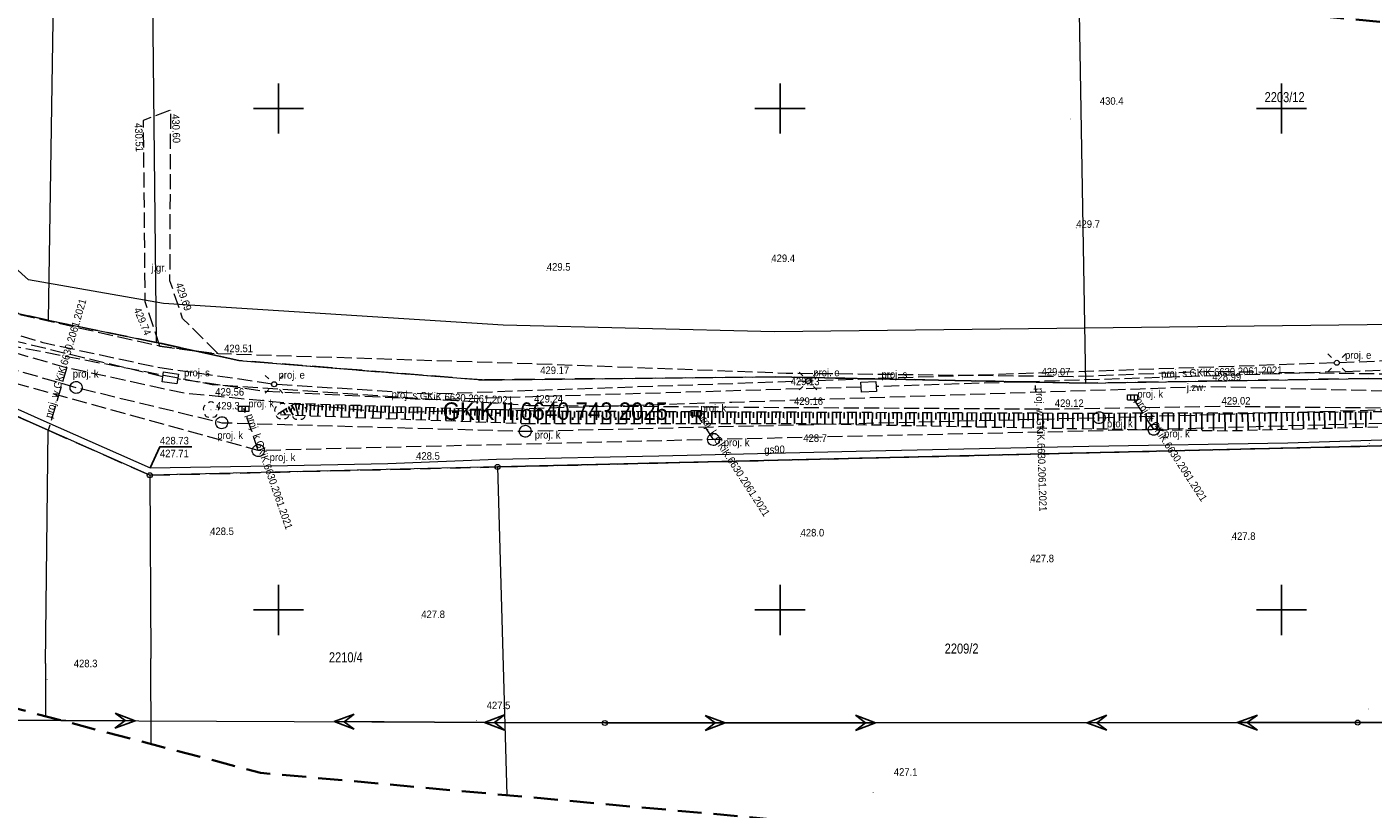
# Model space of a CAD drawing. Header units: metres. Extents: x 7417884 to 7418420, y 5565806 to 5566270.
# Tile 31 of 43: x 7418125 to 7418259, y 5566030 to 5566108. Entities that reach past the tile are written whole.
import ezdxf
from ezdxf.enums import TextEntityAlignment as Align

# ---------------------------------------------------------------- set-up
doc = ezdxf.new("R2010")
doc.units = ezdxf.units.M
for name, pattern in [('1.0_0.5', [1.5, 1, -0.5]), ('1.5_0.5', [2, 1.5, -0.5]), ('2', [0.9, 0.6, -0.3]), ('219-500', [0]), ('egkk-500', [0]), ('suep_wn_500', [0])]:
    doc.linetypes.add(name, pattern=pattern)
for name, color, linetype in [('000 Inne (niezydentyfikowane)', 7, 'Continuous'), ('202-punkt graniczny', 7, 'Continuous'), ('203-punkt graniczny', 7, 'Continuous'), ('211-numer działki ewidencyjnej', 7, 'Continuous'), ('217-kontur klasyfikacyjny', 7, 'Continuous'), ('218-kontur użytku gruntowego', 7, 'Continuous'), ('219-działka ewidencyjna', 7, 'Continuous'), ('drzewo liściaste', 7, 'Continuous'), ('jezdnia', 7, 'Continuous'), ('jezdnia-Atr17', 7, 'Continuous'), ('komora podziemna - ob. projektowany', 7, 'Continuous'), ('komora podziemna - ob. projektowany-Atr17', 7, 'Continuous'), ('kratka ściekowa - ob. projektowany', 7, 'Continuous'), ('kratka ściekowa - ob. projektowany-Atr17', 7, 'Continuous'), ('latarnia - ob. projektowany', 7, 'Continuous'), ('latarnia - ob. projektowany-Atr17', 7, 'Continuous'), ('pikieta naturalna', 7, 'Continuous'), ('pikieta naturalna-Atr2', 7, 'Continuous'), ('pikieta sztuczna', 7, 'Continuous'), ('pikieta sztuczna-Atr2', 7, 'Continuous'), ('przewód elektroenergetyczny podziemny - ob. projektowany', 7, 'Continuous'), ('przewód elektroenergetyczny wysokiego napięcia', 7, 'Continuous'), ('przewód gazowy', 7, 'Continuous'), ('przewód gazowy-Atr1', 7, 'Continuous'), ('przewód kanalizacyjny - ob. projektowany', 7, 'Continuous'), ('przewód kanalizacyjny - ob. projektowany-Atr1', 7, 'Continuous'), ('przewód specjalny - ob. projektowany', 7, 'Continuous'), ('przewód specjalny - ob. projektowany-Atr1', 7, 'Continuous'), ('przewód wodociągowy', 7, 'Continuous'), ('przewód wodociągowy - ob. projektowany', 7, 'Continuous'), ('przewód wodociągowy - ob. projektowany-Atr1', 7, 'Continuous'), ('rzędna', 7, 'Continuous'), ('rzędna-Atr2', 7, 'Continuous'), ('rzędna-Atr3', 7, 'Continuous'), ('skarpa nieumocniona', 7, 'Continuous'), ('słup przewodów napowietrznych', 7, 'Continuous'), ('Zakres', 7, 'Continuous'), ('Zakres-Atr18', 7, 'Continuous')]:
    doc.layers.add(name, color=color, linetype=linetype)
doc.styles.get("Standard").update_dxf_attribs({"font": 'arial.ttf'})

# ---------------------------------------------------------------- blocks, each defined once
blk = doc.blocks.new('202')
at = {"color": 0, "linetype": 'Continuous', "lineweight": 0}
blk.add_circle((0, 0), 0.25, dxfattribs=at)
blk = doc.blocks.new('203')
at = {"linetype": 'Continuous', "lineweight": 0}
h = blk.add_hatch(color=0, dxfattribs=at)
edge = h.paths.add_edge_path()
edge.add_arc((0, 0), 0.045, 0, 360)
blk = doc.blocks.new('PW01')
at = {"linetype": 'Continuous', "lineweight": 13}
h = blk.add_hatch(color=0, dxfattribs=at)
edge = h.paths.add_edge_path()
edge.add_arc((0, 0), 0.045, 0, 360)
blk = doc.blocks.new('SUEP3')
at = {"color": 0, "linetype": 'Continuous'}
for p, q in [((0, 0), (12.003, 0)), ((12.003, 0), (10.003, 0.75)), ((10.003, 0.75), (11.003, 0)), ((12.003, 0), (10.003, -0.75)), ((11.003, 0), (10.003, -0.75)), ((12.003, 0), (27.003, 0)), ((27.003, 0), (25.003, 0.75)), ((25.003, 0.75), (26.003, 0)), ((27.003, 0), (25.003, -0.75)), ((26.003, 0), (25.003, -0.75))]:
    blk.add_line(p, q, dxfattribs=at)
blk = doc.blocks.new('OP021')
at = {"linetype": 'Continuous', "lineweight": 13}
h = blk.add_hatch(color=0, dxfattribs=at)
edge = h.paths.add_edge_path()
edge.add_arc((0, 0), 0.05, 0, 360)
at = {"color": 0, "linetype": 'Continuous', "lineweight": 13}
for centre, start, end in [((-0.38, 0.124), 121.308, 202.548), ((0, 0.4), 49.272, 130.728), ((0.38, 0.124), 337.452, 58.692), ((-0.235, -0.324), 193.221, 274.871), ((0.235, -0.324), 265.129, 346.779)]:
    blk.add_arc(centre, 0.4, start, end, dxfattribs=at)
blk = doc.blocks.new('US15')
at = {"color": 0, "linetype": 'Continuous', "lineweight": 13}
blk.add_circle((0, 0), 0.25, dxfattribs=at)
blk = doc.blocks.new('SM01')
at = {"color": 0, "linetype": 'Continuous', "lineweight": 13}
for p, q in [((-0.53, 0.531), (-0.883, 0.884)), ((0.531, 0.531), (0.884, 0.884)), ((-0.53, -0.53), (-0.883, -0.883)), ((0.531, -0.53), (0.884, -0.883))]:
    blk.add_line(p, q, dxfattribs=at)
blk.add_circle((0, 0), 0.25, dxfattribs=at)
blk = doc.blocks.new('US05')
at = {"color": 0, "linetype": 'Continuous', "lineweight": 13}
for p, q in [((-0.525, -0.25), (-0.525, 0.25)), ((-0.525, 0.25), (-0.175, 0.25)), ((-0.175, -0.25), (-0.175, 0.25)), ((-0.175, 0.25), (0.175, 0.25)), ((0.175, -0.25), (0.175, 0.25)), ((0.175, 0.25), (0.525, 0.25)), ((0.525, -0.25), (0.525, 0.25)), ((-0.525, -0.25), (-0.175, -0.25)), ((-0.175, -0.25), (0.175, -0.25)), ((0.175, -0.25), (0.525, -0.25))]:
    blk.add_line(p, q, dxfattribs=at)

msp = doc.modelspace()

# ---------------------------------------------------------------- linework, layer by layer
at = {"color": 0}
for p, q in [((7418150, 5566097.5), (7418150, 5566102.5)), ((7418200, 5566097.5), (7418200, 5566102.5)), ((7418250, 5566097.5), (7418250, 5566102.5)), ((7418147.5, 5566100), (7418152.5, 5566100)), ((7418197.5, 5566100), (7418202.5, 5566100)), ((7418247.5, 5566100), (7418252.5, 5566100)), ((7418150, 5566047.5), (7418150, 5566052.5)), ((7418200, 5566047.5), (7418200, 5566052.5)), ((7418250, 5566047.5), (7418250, 5566052.5)), ((7418147.5, 5566050), (7418152.5, 5566050)), ((7418197.5, 5566050), (7418202.5, 5566050)), ((7418247.5, 5566050), (7418252.5, 5566050))]:
    msp.add_line(p, q, dxfattribs=at)
at = {"layer": '000 Inne (niezydentyfikowane)', "color": 7, "linetype": 'Continuous', "lineweight": 25, "flags": 128}
for points in [[(7418151.66, 5566070.57), (7418151.94, 5566069.41)], [(7418152.04, 5566070.56), (7418152.03, 5566069.98)], [(7418152.43, 5566070.55), (7418152.39, 5566069.4)], [(7418152.81, 5566070.53), (7418152.79, 5566069.96)], [(7418153.19, 5566070.52), (7418153.16, 5566069.37)], [(7418149.92, 5566069.54), (7418149.95, 5566069.49)], [(7418150.19, 5566069.7), (7418150.25, 5566069.59)], [(7418150.46, 5566069.86), (7418150.7, 5566069.46)], [(7418150.73, 5566070.02), (7418150.9, 5566069.73)], [(7418150.99, 5566070.19), (7418151.44, 5566069.43)], [(7418151.32, 5566070.38), (7418151.61, 5566069.9)], [(7418153.58, 5566070.51), (7418153.56, 5566069.93)], [(7418153.97, 5566070.5), (7418153.93, 5566069.34)], [(7418154.35, 5566070.49), (7418154.34, 5566069.91)], [(7418154.74, 5566070.47), (7418154.7, 5566069.31)], [(7418155.13, 5566070.46), (7418155.11, 5566069.88)], [(7418155.52, 5566070.45), (7418155.48, 5566069.28)], [(7418155.91, 5566070.44), (7418155.89, 5566069.85)], [(7418156.3, 5566070.43), (7418156.26, 5566069.26)], [(7418156.69, 5566070.41), (7418156.67, 5566069.83)], [(7418157.08, 5566070.4), (7418157.04, 5566069.23)], [(7418157.47, 5566070.39), (7418157.46, 5566069.8)], [(7418157.87, 5566070.38), (7418157.83, 5566069.2)], [(7418158.26, 5566070.37), (7418158.24, 5566069.78)], [(7418158.66, 5566070.35), (7418158.62, 5566069.17)], [(7418159.05, 5566070.34), (7418159.03, 5566069.75)], [(7418159.45, 5566070.33), (7418159.41, 5566069.14)], [(7418159.84, 5566070.32), (7418159.83, 5566069.72)], [(7418160.24, 5566070.31), (7418160.2, 5566069.11)], [(7418160.64, 5566070.29), (7418160.62, 5566069.7)], [(7418161.04, 5566070.28), (7418161, 5566069.08)], [(7418161.44, 5566070.27), (7418161.42, 5566069.67)], [(7418161.84, 5566070.26), (7418161.8, 5566069.06)], [(7418162.24, 5566070.24), (7418162.22, 5566069.64)], [(7418162.64, 5566070.23), (7418162.61, 5566069.03)], [(7418163.05, 5566070.22), (7418163.03, 5566069.62)], [(7418163.45, 5566070.21), (7418163.41, 5566069)], [(7418163.85, 5566070.19), (7418163.84, 5566069.59)], [(7418164.26, 5566070.18), (7418164.22, 5566068.97)], [(7418164.67, 5566070.17), (7418164.65, 5566069.56)], [(7418165.07, 5566070.16), (7418165.03, 5566068.94)], [(7418165.48, 5566070.14), (7418165.46, 5566069.53)], [(7418165.89, 5566070.13), (7418165.85, 5566068.91)], [(7418166.3, 5566070.12), (7418166.28, 5566069.51)], [(7418166.71, 5566070.11), (7418166.67, 5566068.88)], [(7418167.12, 5566070.09), (7418167.1, 5566069.48)], [(7418167.53, 5566070.08), (7418167.49, 5566068.85)], [(7418167.94, 5566070.07), (7418167.92, 5566069.45)], [(7418168.35, 5566070.06), (7418168.31, 5566068.82)], [(7418168.77, 5566070.04), (7418168.75, 5566069.42)], [(7418169.18, 5566070.03), (7418169.14, 5566068.79)], [(7418169.6, 5566070.02), (7418169.58, 5566069.4)], [(7418170.01, 5566070.01), (7418169.97, 5566068.76)], [(7418170.43, 5566069.99), (7418170.41, 5566069.37)], [(7418170.85, 5566069.98), (7418170.81, 5566068.73)], [(7418171.26, 5566069.97), (7418171.24, 5566069.34)], [(7418171.68, 5566069.95), (7418171.64, 5566068.7)], [(7418172.1, 5566069.94), (7418172.08, 5566069.31)], [(7418172.52, 5566069.93), (7418172.48, 5566068.67)], [(7418172.94, 5566069.92), (7418172.92, 5566069.28)], [(7418173.37, 5566069.9), (7418173.33, 5566068.64)], [(7418173.79, 5566069.89), (7418173.77, 5566069.26)], [(7418174.21, 5566069.88), (7418174.17, 5566068.61)], [(7418174.64, 5566069.86), (7418174.62, 5566069.23)], [(7418175.05, 5566069.85), (7418175.01, 5566068.59)], [(7418175.47, 5566069.84), (7418175.45, 5566069.21)], [(7418175.88, 5566069.82), (7418175.84, 5566068.59)], [(7418176.29, 5566069.81), (7418176.27, 5566069.2)], [(7418176.69, 5566069.81), (7418176.69, 5566068.59)], [(7418177.1, 5566069.81), (7418177.09, 5566069.2)], [(7418177.5, 5566069.81), (7418177.5, 5566068.59)], [(7418177.9, 5566069.8), (7418177.9, 5566069.2)], [(7418178.31, 5566069.8), (7418178.3, 5566068.59)], [(7418178.71, 5566069.8), (7418178.71, 5566069.2)], [(7418179.11, 5566069.8), (7418179.11, 5566068.59)], [(7418179.51, 5566069.8), (7418179.51, 5566069.19)], [(7418179.92, 5566069.8), (7418179.91, 5566068.59)], [(7418180.32, 5566069.79), (7418180.31, 5566069.19)], [(7418180.72, 5566069.79), (7418180.71, 5566068.59)], [(7418181.11, 5566069.79), (7418181.11, 5566069.19)], [(7418181.51, 5566069.79), (7418181.51, 5566068.59)], [(7418181.91, 5566069.79), (7418181.91, 5566069.19)], [(7418182.31, 5566069.79), (7418182.3, 5566068.59)], [(7418182.71, 5566069.78), (7418182.7, 5566069.19)], [(7418183.1, 5566069.78), (7418183.1, 5566068.59)], [(7418183.5, 5566069.78), (7418183.5, 5566069.19)], [(7418183.89, 5566069.78), (7418183.89, 5566068.59)], [(7418184.29, 5566069.78), (7418184.28, 5566069.19)], [(7418184.68, 5566069.78), (7418184.68, 5566068.59)], [(7418185.07, 5566069.77), (7418185.07, 5566069.18)], [(7418185.47, 5566069.77), (7418185.46, 5566068.59)], [(7418185.86, 5566069.77), (7418185.86, 5566069.18)], [(7418186.25, 5566069.77), (7418186.25, 5566068.59)], [(7418186.64, 5566069.77), (7418186.64, 5566069.18)], [(7418187.03, 5566069.77), (7418187.03, 5566068.59)], [(7418187.42, 5566069.76), (7418187.42, 5566069.18)], [(7418187.81, 5566069.76), (7418187.81, 5566068.59)], [(7418188.2, 5566069.76), (7418188.2, 5566069.18)], [(7418188.59, 5566069.76), (7418188.58, 5566068.6)], [(7418188.98, 5566069.76), (7418188.97, 5566069.18)], [(7418189.36, 5566069.76), (7418189.36, 5566068.6)], [(7418189.75, 5566069.76), (7418189.75, 5566069.18)], [(7418190.14, 5566069.75), (7418190.13, 5566068.6)], [(7418190.52, 5566069.75), (7418190.52, 5566069.17)], [(7418190.9, 5566069.75), (7418190.9, 5566068.6)], [(7418191.29, 5566069.75), (7418191.29, 5566069.17)], [(7418191.67, 5566069.75), (7418191.67, 5566068.6)], [(7418192.06, 5566069.75), (7418192.05, 5566069.17)], [(7418192.44, 5566069.74), (7418192.43, 5566068.6)], [(7418192.82, 5566069.74), (7418192.82, 5566069.17)], [(7418193.2, 5566069.74), (7418193.2, 5566068.6)], [(7418193.58, 5566069.74), (7418193.58, 5566069.17)], [(7418193.96, 5566069.74), (7418193.96, 5566068.6)], [(7418194.34, 5566069.74), (7418194.34, 5566069.17)], [(7418194.72, 5566069.74), (7418194.72, 5566068.6)], [(7418195.1, 5566069.73), (7418195.1, 5566069.17)], [(7418195.48, 5566069.73), (7418195.47, 5566068.6)], [(7418195.85, 5566069.73), (7418195.85, 5566069.16)], [(7418196.23, 5566069.73), (7418196.23, 5566068.6)], [(7418196.61, 5566069.73), (7418196.61, 5566069.16)], [(7418196.98, 5566069.73), (7418196.98, 5566068.6)], [(7418197.36, 5566069.72), (7418197.36, 5566069.16)], [(7418197.73, 5566069.72), (7418197.73, 5566068.6)], [(7418198.11, 5566069.72), (7418198.1, 5566069.16)], [(7418198.48, 5566069.72), (7418198.48, 5566068.6)], [(7418198.85, 5566069.72), (7418198.85, 5566069.16)], [(7418199.23, 5566069.72), (7418199.22, 5566068.6)], [(7418199.6, 5566069.72), (7418199.59, 5566069.16)], [(7418199.97, 5566069.71), (7418199.96, 5566068.6)], [(7418200.34, 5566069.71), (7418200.34, 5566069.16)], [(7418200.71, 5566069.71), (7418200.7, 5566068.6)], [(7418201.08, 5566069.71), (7418201.08, 5566069.15)], [(7418201.45, 5566069.71), (7418201.44, 5566068.6)], [(7418201.82, 5566069.71), (7418201.82, 5566069.15)], [(7418202.19, 5566069.7), (7418202.19, 5566068.59)], [(7418202.56, 5566069.7), (7418202.56, 5566069.14)], [(7418202.94, 5566069.7), (7418202.94, 5566068.58)], [(7418203.32, 5566069.7), (7418203.32, 5566069.13)], [(7418203.7, 5566069.7), (7418203.69, 5566068.56)], [(7418204.08, 5566069.7), (7418204.08, 5566069.13)], [(7418204.46, 5566069.7), (7418204.46, 5566068.55)], [(7418204.85, 5566069.69), (7418204.84, 5566069.12)], [(7418205.23, 5566069.69), (7418205.23, 5566068.53)], [(7418205.62, 5566069.69), (7418205.62, 5566069.11)], [(7418206.01, 5566069.69), (7418206.01, 5566068.52)], [(7418206.41, 5566069.69), (7418206.4, 5566069.1)], [(7418206.8, 5566069.69), (7418206.8, 5566068.5)], [(7418207.2, 5566069.68), (7418207.19, 5566069.09)], [(7418207.6, 5566069.68), (7418207.59, 5566068.49)], [(7418208, 5566069.68), (7418207.99, 5566069.08)], [(7418208.4, 5566069.68), (7418208.39, 5566068.47)], [(7418208.8, 5566069.68), (7418208.8, 5566069.07)], [(7418209.21, 5566069.68), (7418209.2, 5566068.46)], [(7418209.62, 5566069.67), (7418209.61, 5566069.06)], [(7418210.03, 5566069.67), (7418210.02, 5566068.44)], [(7418210.44, 5566069.67), (7418210.44, 5566069.05)], [(7418210.85, 5566069.67), (7418210.85, 5566068.43)], [(7418211.27, 5566069.67), (7418211.27, 5566069.04)], [(7418211.69, 5566069.67), (7418211.68, 5566068.41)], [(7418212.11, 5566069.66), (7418212.11, 5566069.03)], [(7418212.53, 5566069.66), (7418212.53, 5566068.4)], [(7418212.95, 5566069.66), (7418212.95, 5566069.03)], [(7418213.38, 5566069.66), (7418213.38, 5566068.38)], [(7418213.81, 5566069.66), (7418213.81, 5566069.02)], [(7418214.24, 5566069.66), (7418214.24, 5566068.37)], [(7418214.67, 5566069.65), (7418214.67, 5566069.01)], [(7418215.11, 5566069.65), (7418215.1, 5566068.35)], [(7418215.55, 5566069.65), (7418215.54, 5566069)], [(7418215.98, 5566069.65), (7418215.98, 5566068.33)], [(7418216.43, 5566069.65), (7418216.42, 5566068.99)], [(7418216.87, 5566069.64), (7418216.86, 5566068.32)], [(7418217.31, 5566069.64), (7418217.31, 5566068.98)], [(7418217.76, 5566069.64), (7418217.76, 5566068.3)], [(7418218.21, 5566069.64), (7418218.21, 5566068.97)], [(7418218.67, 5566069.64), (7418218.66, 5566068.28)], [(7418219.12, 5566069.64), (7418219.12, 5566068.95)], [(7418219.58, 5566069.63), (7418219.57, 5566068.27)], [(7418220.04, 5566069.63), (7418220.03, 5566068.94)], [(7418220.5, 5566069.63), (7418220.49, 5566068.25)], [(7418220.96, 5566069.63), (7418220.96, 5566068.93)], [(7418221.43, 5566069.63), (7418221.42, 5566068.23)], [(7418221.89, 5566069.62), (7418221.89, 5566068.92)], [(7418222.36, 5566069.62), (7418222.36, 5566068.21)], [(7418222.84, 5566069.62), (7418222.83, 5566068.91)], [(7418223.31, 5566069.62), (7418223.31, 5566068.2)], [(7418223.79, 5566069.62), (7418223.79, 5566068.9)], [(7418224.27, 5566069.61), (7418224.26, 5566068.18)], [(7418224.75, 5566069.61), (7418224.75, 5566068.89)], [(7418225.23, 5566069.61), (7418225.23, 5566068.16)], [(7418225.72, 5566069.61), (7418225.72, 5566068.88)], [(7418226.21, 5566069.61), (7418226.2, 5566068.14)], [(7418226.7, 5566069.6), (7418226.7, 5566068.87)], [(7418227.19, 5566069.6), (7418227.19, 5566068.12)], [(7418227.69, 5566069.6), (7418227.69, 5566068.86)], [(7418228.19, 5566069.6), (7418228.19, 5566068.11)], [(7418228.69, 5566069.6), (7418228.69, 5566068.85)], [(7418229.19, 5566069.6), (7418229.19, 5566068.09)], [(7418229.7, 5566069.6), (7418229.7, 5566068.84)], [(7418230.21, 5566069.6), (7418230.21, 5566068.08)], [(7418230.72, 5566069.6), (7418230.72, 5566068.84)], [(7418231.23, 5566069.6), (7418231.23, 5566068.06)], [(7418231.75, 5566069.6), (7418231.75, 5566068.83)], [(7418232.26, 5566069.6), (7418232.27, 5566068.05)], [(7418232.79, 5566069.6), (7418232.79, 5566068.82)], [(7418233.31, 5566069.6), (7418233.31, 5566068.03)], [(7418233.84, 5566069.6), (7418233.84, 5566068.82)], [(7418234.37, 5566069.6), (7418234.37, 5566068.02)], [(7418234.9, 5566069.6), (7418234.9, 5566068.81)], [(7418235.43, 5566069.6), (7418235.43, 5566068)], [(7418235.97, 5566069.61), (7418235.97, 5566068.8)], [(7418236.51, 5566069.61), (7418236.51, 5566067.99)], [(7418237.05, 5566069.61), (7418237.05, 5566068.79)], [(7418237.6, 5566069.61), (7418237.6, 5566067.97)], [(7418238.15, 5566069.61), (7418238.15, 5566068.79)], [(7418238.7, 5566069.61), (7418238.7, 5566067.96)], [(7418239.25, 5566069.61), (7418239.25, 5566068.78)], [(7418239.81, 5566069.61), (7418239.81, 5566067.94)], [(7418240.37, 5566069.61), (7418240.37, 5566068.77)], [(7418240.93, 5566069.61), (7418240.93, 5566067.92)], [(7418241.49, 5566069.61), (7418241.49, 5566068.76)], [(7418242.06, 5566069.61), (7418242.06, 5566067.91)], [(7418242.63, 5566069.61), (7418242.63, 5566068.75)], [(7418243.21, 5566069.61), (7418243.21, 5566067.89)], [(7418243.78, 5566069.61), (7418243.78, 5566068.75)], [(7418244.36, 5566069.61), (7418244.38, 5566067.87)], [(7418244.94, 5566069.62), (7418244.95, 5566068.75)], [(7418245.52, 5566069.62), (7418245.53, 5566067.89)], [(7418246.09, 5566069.63), (7418246.1, 5566068.77)], [(7418246.66, 5566069.63), (7418246.67, 5566067.92)], [(7418247.22, 5566069.64), (7418247.23, 5566068.79)], [(7418247.79, 5566069.64), (7418247.8, 5566067.95)], [(7418248.35, 5566069.65), (7418248.35, 5566068.81)], [(7418248.9, 5566069.65), (7418248.92, 5566067.98)], [(7418249.46, 5566069.66), (7418249.46, 5566068.82)], [(7418250.01, 5566069.66), (7418250.02, 5566068.01)], [(7418250.55, 5566069.67), (7418250.56, 5566068.84)], [(7418251.1, 5566069.67), (7418251.11, 5566068.04)], [(7418251.64, 5566069.68), (7418251.65, 5566068.86)], [(7418252.18, 5566069.68), (7418252.19, 5566068.06)], [(7418252.71, 5566069.68), (7418252.72, 5566068.88)], [(7418253.24, 5566069.69), (7418253.26, 5566068.09)], [(7418253.77, 5566069.69), (7418253.78, 5566068.9)], [(7418254.3, 5566069.7), (7418254.31, 5566068.12)], [(7418254.82, 5566069.7), (7418254.83, 5566068.92)], [(7418255.34, 5566069.71), (7418255.35, 5566068.14)], [(7418255.86, 5566069.71), (7418255.86, 5566068.93)], [(7418256.37, 5566069.72), (7418256.38, 5566068.17)], [(7418256.88, 5566069.72), (7418256.89, 5566068.95)], [(7418257.39, 5566069.72), (7418257.4, 5566068.2)], [(7418257.9, 5566069.73), (7418257.9, 5566068.97)], [(7418258.4, 5566069.73), (7418258.41, 5566068.22)], [(7418258.9, 5566069.74), (7418258.9, 5566068.99)]]:
    msp.add_lwpolyline(points, dxfattribs=at)
at = {"layer": '217-kontur klasyfikacyjny', "color": 92, "linetype": 'egkk-500', "lineweight": 18, "flags": 128}
for points in [[(7418117.42, 5566081.06), (7418127.02, 5566078.88)], [(7418127.02, 5566078.88), (7418137.83, 5566076.67)], [(7418137.83, 5566076.67), (7418146.04, 5566074.88)], [(7418146.04, 5566074.88), (7418170.29, 5566072.93)], [(7418170.29, 5566072.93), (7418199.54, 5566073.24)], [(7418199.54, 5566073.24), (7418230.45, 5566072.62)], [(7418127.04, 5566067.92), (7418117.53, 5566072.16)], [(7418230.45, 5566072.62), (7418258.69, 5566073.09)], [(7418258.69, 5566073.09), (7418266.46, 5566072.89)], [(7418137.16, 5566063.43), (7418127.04, 5566067.92)], [(7418266.92, 5566066.53), (7418171.84, 5566064.26)], [(7418171.84, 5566064.26), (7418137.16, 5566063.43)]]:
    msp.add_lwpolyline(points, dxfattribs=at)
at = {"layer": '218-kontur użytku gruntowego', "color": 3, "linetype": '1.0_0.5', "lineweight": 18, "ltscale": 2, "flags": 128}
for points in [[(7418117.42, 5566081.06), (7418127.02, 5566078.88)], [(7418127.02, 5566078.88), (7418117.42, 5566081.06)], [(7418127.02, 5566078.88), (7418137.83, 5566076.67)], [(7418137.83, 5566076.67), (7418127.02, 5566078.88)], [(7418137.83, 5566076.67), (7418146.04, 5566074.88)], [(7418146.04, 5566074.88), (7418137.83, 5566076.67)], [(7418146.04, 5566074.88), (7418170.29, 5566072.93)], [(7418170.29, 5566072.93), (7418146.04, 5566074.88)], [(7418170.29, 5566072.93), (7418199.54, 5566073.24)], [(7418199.54, 5566073.24), (7418170.29, 5566072.93)], [(7418199.54, 5566073.24), (7418230.45, 5566072.62)], [(7418230.45, 5566072.62), (7418199.54, 5566073.24)], [(7418127.04, 5566067.92), (7418117.53, 5566072.16)], [(7418117.53, 5566072.16), (7418127.04, 5566067.92)], [(7418230.45, 5566072.62), (7418258.69, 5566073.09)], [(7418258.69, 5566073.09), (7418230.45, 5566072.62)], [(7418258.69, 5566073.09), (7418266.46, 5566072.89)], [(7418266.46, 5566072.89), (7418258.69, 5566073.09)], [(7418137.16, 5566063.43), (7418127.04, 5566067.92)], [(7418127.04, 5566067.92), (7418137.16, 5566063.43)], [(7418266.92, 5566066.53), (7418171.84, 5566064.26)], [(7418171.84, 5566064.26), (7418266.92, 5566066.53)], [(7418171.84, 5566064.26), (7418137.16, 5566063.43)], [(7418137.16, 5566063.43), (7418171.84, 5566064.26)]]:
    msp.add_lwpolyline(points, dxfattribs=at)
at = {"layer": '219-działka ewidencyjna', "color": 7, "linetype": '219-500', "lineweight": 18, "flags": 128}
for points in [[(7418127.63, 5566117.28), (7418127.02, 5566078.88)], [(7418137.83, 5566076.67), (7418137.45, 5566110.84)], [(7418117.42, 5566081.06), (7418127.02, 5566078.88)], [(7418127.02, 5566078.88), (7418137.83, 5566076.67)], [(7418146.04, 5566074.88), (7418137.83, 5566076.67)], [(7418146.04, 5566074.88), (7418170.29, 5566072.93)], [(7418170.29, 5566072.93), (7418199.54, 5566073.24)], [(7418230.45, 5566072.62), (7418199.54, 5566073.24)], [(7418117.53, 5566072.16), (7418127.04, 5566067.92)], [(7418230.45, 5566072.62), (7418258.69, 5566073.09)], [(7418258.69, 5566073.09), (7418266.46, 5566072.89)], [(7418126.77, 5566044.65), (7418127.04, 5566067.92)], [(7418137.16, 5566063.43), (7418127.04, 5566067.92)], [(7418171.84, 5566064.26), (7418266.92, 5566066.53)], [(7418171.84, 5566064.26), (7418137.16, 5566063.43)], [(7418137.16, 5566063.43), (7418137.26, 5566045.17)]]:
    msp.add_lwpolyline(points, dxfattribs=at)
at = {"layer": '219-działka ewidencyjna', "color": 7, "linetype": '219-500', "lineweight": 18}
for points in [[(7418229.79, 5566111.52), (7418230.45, 5566072.62)], [(7418171.84, 5566064.26), (7418172.77, 5566031.53)], [(7418137.31, 5566036.63), (7418137.26, 5566045.17)], [(7418126.77, 5566044.65), (7418126.75, 5566039.41)]]:
    msp.add_lwpolyline(points, dxfattribs=at)
at = {"layer": 'jezdnia', "color": 7, "linetype": '1.5_0.5', "lineweight": 18, "flags": 128}
for points in [[(7418285.23, 5566072.46), (7418263.6, 5566073.47), (7418242.92, 5566073.76), (7418229.22, 5566073.25), (7418200.62, 5566073.59), (7418175.74, 5566074.52), (7418143.98, 5566075.53), (7418138.14, 5566076.29), (7418117.78, 5566080.87), (7418087.48, 5566088.35), (7418077, 5566091.11), (7418059.63, 5566095.88), (7418031.82, 5566104.75), (7418031.13, 5566101.12), (7418049.45, 5566095.76), (7418052.13, 5566094.97), (7418057.53, 5566093.4), (7418057.67, 5566093.36), (7418076.94, 5566088.23), (7418086.57, 5566085.57), (7418117.4, 5566077.5), (7418143.37, 5566072.49), (7418174.95, 5566070.4), (7418201.03, 5566070.19), (7418227.1, 5566070.04), (7418243.86, 5566070.31), (7418263.33, 5566070.13), (7418285.91, 5566068.75), (7418289.28, 5566072.65)], [(7418138.14, 5566076.29), (7418143.98, 5566075.53), (7418140.43, 5566079.07), (7418139.17, 5566082.81), (7418139.25, 5566099.83), (7418136.5, 5566098.81), (7418136.67, 5566080.74)]]:
    msp.add_lwpolyline(points, close=True, dxfattribs=at)
at = {"layer": 'komora podziemna - ob. projektowany', "color": 7, "linetype": 'Continuous', "lineweight": 18, "flags": 128}
for points in [[(7418138.53, 5566073.75), (7418140.01, 5566073.52), (7418139.86, 5566072.53), (7418138.38, 5566072.76)], [(7418208.11, 5566071.72), (7418208.07, 5566072.72), (7418209.57, 5566072.77), (7418209.61, 5566071.77)]]:
    msp.add_lwpolyline(points, close=True, dxfattribs=at)
at = {"layer": 'komora podziemna - ob. projektowany', "color": 34, "linetype": 'Continuous', "lineweight": 18, "flags": 128}
for points in [[(7418129.39, 5566072.61), (7418129.48, 5566072.69), (7418129.59, 5566072.75), (7418129.71, 5566072.78), (7418129.84, 5566072.79), (7418129.96, 5566072.77), (7418130.08, 5566072.72), (7418130.18, 5566072.66), (7418130.27, 5566072.57), (7418130.34, 5566072.46), (7418130.39, 5566072.35), (7418130.41, 5566072.22), (7418130.4, 5566072.1), (7418130.37, 5566071.98), (7418130.31, 5566071.87), (7418130.24, 5566071.77), (7418130.14, 5566071.69), (7418130.03, 5566071.63), (7418129.91, 5566071.6), (7418129.78, 5566071.59), (7418129.66, 5566071.61), (7418129.54, 5566071.66), (7418129.44, 5566071.72), (7418129.35, 5566071.81), (7418129.28, 5566071.92), (7418129.23, 5566072.03), (7418129.21, 5566072.16), (7418129.22, 5566072.28), (7418129.25, 5566072.4), (7418129.31, 5566072.51)], [(7418144.76, 5566068.25), (7418144.66, 5566068.17), (7418144.55, 5566068.11), (7418144.43, 5566068.08), (7418144.3, 5566068.07), (7418144.18, 5566068.09), (7418144.06, 5566068.13), (7418143.96, 5566068.2), (7418143.87, 5566068.29), (7418143.8, 5566068.39), (7418143.75, 5566068.51), (7418143.73, 5566068.63), (7418143.74, 5566068.76), (7418143.77, 5566068.88), (7418143.82, 5566068.99), (7418143.9, 5566069.09), (7418144, 5566069.17), (7418144.11, 5566069.23), (7418144.23, 5566069.26), (7418144.36, 5566069.27), (7418144.48, 5566069.25), (7418144.6, 5566069.21), (7418144.7, 5566069.14), (7418144.79, 5566069.05), (7418144.86, 5566068.95), (7418144.91, 5566068.83), (7418144.93, 5566068.71), (7418144.92, 5566068.58), (7418144.89, 5566068.46), (7418144.84, 5566068.35)], [(7418232.05, 5566068.62), (7418231.93, 5566068.59), (7418231.81, 5566068.58), (7418231.68, 5566068.59), (7418231.57, 5566068.63), (7418231.46, 5566068.7), (7418231.37, 5566068.78), (7418231.3, 5566068.88), (7418231.25, 5566069), (7418231.23, 5566069.12), (7418231.23, 5566069.25), (7418231.26, 5566069.37), (7418231.31, 5566069.48), (7418231.39, 5566069.58), (7418231.48, 5566069.66), (7418231.59, 5566069.72), (7418231.71, 5566069.75), (7418231.83, 5566069.76), (7418231.96, 5566069.75), (7418232.07, 5566069.71), (7418232.18, 5566069.64), (7418232.27, 5566069.56), (7418232.34, 5566069.46), (7418232.39, 5566069.34), (7418232.41, 5566069.22), (7418232.41, 5566069.09), (7418232.38, 5566068.97), (7418232.33, 5566068.86), (7418232.25, 5566068.76), (7418232.16, 5566068.68)], [(7418175.15, 5566067.61), (7418175.09, 5566067.5), (7418175.02, 5566067.4), (7418174.92, 5566067.32), (7418174.81, 5566067.27), (7418174.69, 5566067.24), (7418174.57, 5566067.23), (7418174.44, 5566067.25), (7418174.33, 5566067.29), (7418174.23, 5566067.36), (7418174.14, 5566067.45), (7418174.07, 5566067.55), (7418174.03, 5566067.67), (7418174.01, 5566067.79), (7418174.02, 5566067.91), (7418174.05, 5566068.03), (7418174.11, 5566068.14), (7418174.18, 5566068.24), (7418174.28, 5566068.32), (7418174.39, 5566068.37), (7418174.51, 5566068.4), (7418174.63, 5566068.41), (7418174.76, 5566068.39), (7418174.87, 5566068.35), (7418174.97, 5566068.28), (7418175.06, 5566068.19), (7418175.13, 5566068.09), (7418175.17, 5566067.97), (7418175.19, 5566067.85), (7418175.18, 5566067.73)], [(7418237.67, 5566067.59), (7418237.58, 5566067.52), (7418237.48, 5566067.46), (7418237.36, 5566067.43), (7418237.25, 5566067.42), (7418237.13, 5566067.44), (7418237.02, 5566067.48), (7418236.92, 5566067.54), (7418236.84, 5566067.62), (7418236.78, 5566067.72), (7418236.73, 5566067.83), (7418236.71, 5566067.94), (7418236.72, 5566068.06), (7418236.75, 5566068.17), (7418236.8, 5566068.28), (7418236.87, 5566068.37), (7418236.96, 5566068.44), (7418237.06, 5566068.5), (7418237.18, 5566068.53), (7418237.29, 5566068.54), (7418237.41, 5566068.52), (7418237.52, 5566068.48), (7418237.62, 5566068.42), (7418237.7, 5566068.34), (7418237.76, 5566068.24), (7418237.81, 5566068.13), (7418237.83, 5566068.02), (7418237.82, 5566067.9), (7418237.79, 5566067.79), (7418237.74, 5566067.68)], [(7418147.46, 5566065.58), (7418147.41, 5566065.69), (7418147.38, 5566065.81), (7418147.38, 5566065.94), (7418147.4, 5566066.06), (7418147.45, 5566066.18), (7418147.52, 5566066.28), (7418147.62, 5566066.37), (7418147.72, 5566066.44), (7418147.84, 5566066.48), (7418147.97, 5566066.49), (7418148.09, 5566066.48), (7418148.21, 5566066.45), (7418148.32, 5566066.39), (7418148.42, 5566066.3), (7418148.5, 5566066.2), (7418148.55, 5566066.09), (7418148.58, 5566065.97), (7418148.58, 5566065.84), (7418148.56, 5566065.72), (7418148.51, 5566065.6), (7418148.44, 5566065.5), (7418148.34, 5566065.41), (7418148.24, 5566065.34), (7418148.12, 5566065.3), (7418147.99, 5566065.29), (7418147.87, 5566065.3), (7418147.75, 5566065.33), (7418147.64, 5566065.39), (7418147.54, 5566065.48)], [(7418193.92, 5566066.76), (7418193.86, 5566066.65), (7418193.78, 5566066.55), (7418193.68, 5566066.48), (7418193.56, 5566066.42), (7418193.44, 5566066.4), (7418193.32, 5566066.39), (7418193.19, 5566066.42), (7418193.08, 5566066.47), (7418192.98, 5566066.54), (7418192.89, 5566066.63), (7418192.83, 5566066.74), (7418192.79, 5566066.86), (7418192.77, 5566066.98), (7418192.78, 5566067.11), (7418192.82, 5566067.23), (7418192.88, 5566067.33), (7418192.96, 5566067.43), (7418193.06, 5566067.5), (7418193.18, 5566067.56), (7418193.3, 5566067.58), (7418193.42, 5566067.59), (7418193.55, 5566067.56), (7418193.66, 5566067.51), (7418193.76, 5566067.44), (7418193.85, 5566067.35), (7418193.91, 5566067.24), (7418193.95, 5566067.12), (7418193.97, 5566067), (7418193.96, 5566066.87)]]:
    msp.add_lwpolyline(points, close=True, dxfattribs=at)
at = {"layer": 'przewód elektroenergetyczny podziemny - ob. projektowany', "color": 1, "linetype": '1.5_0.5', "lineweight": 18, "flags": 128}
msp.add_lwpolyline([(7418361.24, 5566075.39), (7418360.69, 5566075.39), (7418308.31, 5566075.94), (7418287.44, 5566075.8), (7418255.52, 5566074.64), (7418202.8, 5566072.82), (7418164.99, 5566071.51), (7418149.55, 5566072.5), (7418137.95, 5566074.17), (7418126.54, 5566076.63), (7418097.71, 5566085.19), (7418047.1, 5566100.25), (7417996.53, 5566115.33), (7417962.68, 5566125.79), (7417951.74, 5566131.3), (7417946.52, 5566135.46), (7417943.65, 5566141.73), (7417942.61, 5566148.31), (7417943.11, 5566186.44), (7417943.16, 5566208.03), (7417941.95, 5566209.01), (7417941.31, 5566230.98), (7417943.4, 5566234.5)], dxfattribs=at)
at = {"layer": 'przewód elektroenergetyczny wysokiego napięcia', "color": 1, "linetype": 'suep_wn_500', "lineweight": 18}
msp.add_lwpolyline([(7418128.32, 5566038.99), (7418182.53, 5566038.73)], dxfattribs=at)
at = {"layer": 'przewód elektroenergetyczny wysokiego napięcia', "color": 1, "linetype": 'suep_wn_500', "lineweight": 18, "flags": 128}
for points in [[(7418257.6, 5566038.77), (7418182.53, 5566038.73)], [(7418182.53, 5566038.73), (7418257.6, 5566038.77)], [(7418310.66, 5566038.94), (7418257.6, 5566038.77)]]:
    msp.add_lwpolyline(points, dxfattribs=at)
at = {"layer": 'przewód gazowy', "color": 52, "linetype": 'Continuous', "lineweight": 18, "flags": 128}
msp.add_lwpolyline([(7418042.48, 5566094.77), (7418049.07, 5566092.82), (7418059.56, 5566089.21), (7418077.18, 5566083.24), (7418088.65, 5566080.21), (7418104.38, 5566076.17), (7418116.87, 5566073.2), (7418126.58, 5566068.87), (7418137.2, 5566064.17), (7418149.23, 5566064.36), (7418160.91, 5566064.6), (7418171.72, 5566065.02), (7418187.92, 5566065.35), (7418208.99, 5566065.85), (7418230.79, 5566066.34), (7418250.65, 5566066.67), (7418271.4, 5566067.34), (7418286.23, 5566067.88), (7418300.81, 5566068.33), (7418310.2, 5566068.7), (7418320.02, 5566068.72), (7418332.54, 5566068.85), (7418349.92, 5566069), (7418359.45, 5566068.8)], dxfattribs=at)
at = {"layer": 'przewód kanalizacyjny - ob. projektowany', "color": 34, "linetype": '1.5_0.5', "lineweight": 18, "flags": 128}
for points in [[(7417938.49, 5566154.3), (7417940.79, 5566135.1), (7417954.21, 5566125.24), (7417976.72, 5566117.21), (7418004.69, 5566107.8), (7418024.97, 5566102.41), (7418051.36, 5566095.5), (7418081.3, 5566086.04), (7418102.03, 5566080.17), (7418129.81, 5566072.19), (7418144.33, 5566068.67), (7418174.6, 5566067.82), (7418231.82, 5566069.17), (7418283.29, 5566070.61), (7418333.33, 5566071.63), (7418365.14, 5566072.17), (7418365.2, 5566054.91), (7418365.84, 5566015.77), (7418366.17, 5565991.85), (7418366.39, 5565965.09), (7418366.68, 5565946.59), (7418359.92, 5565946.62)], [(7418368.41, 5565908.76), (7418368.18, 5565921.84), (7418367.75, 5565943.06), (7418367.44, 5565950.81), (7418367.26, 5565968.23), (7418367.1, 5565988.68), (7418366.63, 5566028.84), (7418366.45, 5566068.07), (7418356.6, 5566070.9), (7418309.2, 5566070.05), (7418276.31, 5566069.04), (7418237.27, 5566067.98), (7418193.37, 5566066.99), (7418147.98, 5566065.89), (7418090.67, 5566081.76), (7418066.29, 5566088.62), (7418028.57, 5566099.91), (7417992.73, 5566109.31), (7417958.86, 5566120.82), (7417943.69, 5566125.74), (7417936.39, 5566141.2)], [(7418237.27, 5566067.98), (7418235.16, 5566071.2)], [(7418147.98, 5566065.89), (7418146.53, 5566070.07)], [(7418193.37, 5566066.99), (7418191.66, 5566069.62)]]:
    msp.add_lwpolyline(points, dxfattribs=at)
at = {"layer": 'przewód specjalny - ob. projektowany', "color": 7, "linetype": '1.5_0.5', "lineweight": 18, "flags": 128}
for points in [[(7418138.45, 5566073.25), (7418123.88, 5566076.75), (7418070.53, 5566092.54)], [(7418283.83, 5566074.63), (7418209.59, 5566072.27)], [(7418208.09, 5566072.22), (7418165.07, 5566070.95), (7418148.71, 5566071.78), (7418139.94, 5566073.03)]]:
    msp.add_lwpolyline(points, dxfattribs=at)
at = {"layer": 'przewód wodociągowy', "color": 5, "linetype": 'Continuous', "lineweight": 18}
msp.add_lwpolyline([(7418400.67, 5566078.36), (7418361.81, 5566080.17), (7418311.47, 5566078.35), (7418266.99, 5566078.53), (7418199.46, 5566077.73), (7418172.41, 5566078.38), (7418138.51, 5566080.55), (7418125.06, 5566082.93), (7418079.46, 5566124.09), (7418042.41, 5566157.9), (7418022.66, 5566177.08), (7418002.17, 5566196.69), (7417986.04, 5566214.2), (7417974, 5566228.06), (7417958.84, 5566235.45), (7417957.4, 5566236.19)], dxfattribs=at)
at = {"layer": 'przewód wodociągowy - ob. projektowany', "color": 5, "linetype": '1.5_0.5', "lineweight": 18, "flags": 128}
for points in [[(7418077.52, 5566089.24), (7418109.4, 5566079.76), (7418128.58, 5566074.25), (7418128.88, 5566074.18), (7418140.57, 5566071.64), (7418161.04, 5566069.67), (7418195.2, 5566070.72), (7418235.9, 5566072.06), (7418242.67, 5566072.29), (7418275.06, 5566071.5), (7418283.25, 5566072.06), (7418308.04, 5566071.93), (7418329.86, 5566072.32), (7418334.8, 5566073.54), (7418355.52, 5566073.65), (7418358.17, 5566073.69), (7418362.02, 5566073.78)], [(7418128.88, 5566074.18), (7418127.04, 5566067.92)], [(7418225.51, 5566071.72), (7418225.49, 5566072.39)]]:
    msp.add_lwpolyline(points, dxfattribs=at)
at = {"layer": 'rzędna-Atr2', "color": 7, "flags": 128}
msp.add_lwpolyline([(7418137.2, 5566064.17), (7418138.17, 5566066.27), (7418141.35, 5566066.27)], dxfattribs=at)
at = {"layer": 'skarpa nieumocniona', "color": 7, "linetype": '1.0_0.5', "lineweight": 18, "flags": 128}
msp.add_lwpolyline([(7418174.61, 5566068.59), (7418201.66, 5566068.6), (7418227.39, 5566068.12), (7418244.68, 5566067.87), (7418264.5, 5566068.38), (7418281.16, 5566065.57), (7418282.04, 5566068.74), (7418263.76, 5566069.78), (7418244.1, 5566069.61), (7418227.82, 5566069.6), (7418176.36, 5566069.81), (7418151.64, 5566070.57), (7418149.83, 5566069.49)], close=True, dxfattribs=at)
msp.add_lwpolyline([(7418174.61, 5566068.59), (7418201.66, 5566068.6), (7418227.39, 5566068.12), (7418244.68, 5566067.87), (7418264.5, 5566068.38), (7418281.16, 5566065.57), (7418282.04, 5566068.74), (7418263.76, 5566069.78), (7418244.1, 5566069.61), (7418227.82, 5566069.6), (7418176.36, 5566069.81), (7418151.64, 5566070.57), (7418149.83, 5566069.49)], close=True, dxfattribs=at)
at = {"layer": 'Zakres', "color": 5, "linetype": '2', "lineweight": 35, "ltscale": 4, "flags": 128}
msp.add_lwpolyline([(7417885.72, 5566102.9), (7418148.19, 5566033.76), (7418303.95, 5566019.62), (7418308.97, 5565858.6), (7418310.47, 5565827.92), (7418402.78, 5565828.69), (7418418.97, 5565829.27), (7418398.66, 5566106.08), (7418342.22, 5566106.08), (7418321.76, 5566106.08), (7418301.3, 5566104.66), (7418135.84, 5566120.54), (7418007.43, 5566263.06), (7417967.57, 5566263.77), (7417884.31, 5566264.47)], close=True, dxfattribs=at)

# ---------------------------------------------------------------- block references
at = {"layer": '202-punkt graniczny', "color": 7, "linetype": 'Continuous', "lineweight": 18}
for p in [(7418171.84, 5566064.26), (7418137.16, 5566063.43)]:
    msp.add_blockref('202', p, dxfattribs=at)
at = {"layer": '203-punkt graniczny', "color": 7, "linetype": 'Continuous', "lineweight": 18}
for p in [(7418127.02, 5566078.88), (7418137.83, 5566076.67), (7418146.04, 5566074.88), (7418199.54, 5566073.24), (7418170.29, 5566072.93), (7418230.45, 5566072.62), (7418258.69, 5566073.09), (7418127.04, 5566067.92), (7418137.26, 5566045.17), (7418126.77, 5566044.65)]:
    msp.add_blockref('203', p, dxfattribs=at)
at = {"layer": 'drzewo liściaste', "color": 94, "linetype": 'Continuous', "lineweight": 18}
for p in [(7418143.26, 5566069.95), (7418150.39, 5566069.8), (7418152.02, 5566069.74)]:
    msp.add_blockref('OP021', p, dxfattribs=at)
at = {"layer": 'kratka ściekowa - ob. projektowany', "color": 34, "linetype": 'Continuous', "lineweight": 18}
for p in [(7418235.16, 5566071.2), (7418146.53, 5566070.07), (7418191.66, 5566069.62)]:
    msp.add_blockref('US05', p, dxfattribs=at)
at = {"layer": 'latarnia - ob. projektowany', "color": 7, "linetype": 'Continuous', "lineweight": 18}
for p in [(7418255.52, 5566074.64), (7418149.55, 5566072.5), (7418202.8, 5566072.82)]:
    msp.add_blockref('SM01', p, dxfattribs=at)
at = {"layer": 'pikieta naturalna', "color": 7, "linetype": 'Continuous', "lineweight": 13}
for p in [(7418228.95, 5566098.94), (7418229.54, 5566088.1), (7418199.14, 5566084.69), (7418176.75, 5566083.83), (7418143.76, 5566069.99), (7418200.46, 5566069.1), (7418258.75, 5566066.59), (7418163.72, 5566064.98), (7418143.18, 5566057.47), (7418202.05, 5566057.33), (7418245.05, 5566056.99), (7418224.96, 5566054.76), (7418164.23, 5566049.19), (7418126.92, 5566043.06), (7418258.7, 5566040.12), (7418169.74, 5566038.99), (7418209.29, 5566031.81)]:
    msp.add_blockref('PW01', p, dxfattribs=at)
at = {"layer": 'pikieta sztuczna', "color": 7, "linetype": 'Continuous', "lineweight": 13}
for p in [(7418136.5, 5566098.81), (7418139.25, 5566099.83), (7418136.67, 5566080.74), (7418140.43, 5566079.07), (7418143.98, 5566075.53), (7418175.74, 5566074.52), (7418200.62, 5566073.59), (7418229.22, 5566073.25), (7418242.92, 5566073.76), (7418143.37, 5566072.49), (7418174.95, 5566070.4), (7418201.03, 5566070.19), (7418227.1, 5566070.04), (7418243.86, 5566070.31)]:
    msp.add_blockref('PW01', p, dxfattribs=at)
at = {"layer": 'przewód elektroenergetyczny wysokiego napięcia', "color": 1, "linetype": 'Continuous', "lineweight": 18}
for p, rotation in [((7418108.69, 5566039.09), 359.721), ((7418182.53, 5566038.73), 179.721), ((7418182.53, 5566038.73), 0.03099999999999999), ((7418257.6, 5566038.77), 180.0309999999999), ((7418257.6, 5566038.77), 0.184)]:
    msp.add_blockref('SUEP3', p, dxfattribs=dict(at, rotation=rotation))
at = {"layer": 'rzędna', "color": 52, "linetype": 'Continuous', "lineweight": 18}
msp.add_blockref('PW01', (7418137.2, 5566064.17), dxfattribs=at)
at = {"layer": 'słup przewodów napowietrznych', "color": 7, "linetype": 'Continuous', "lineweight": 18}
for p in [(7418182.53, 5566038.73), (7418257.6, 5566038.77)]:
    msp.add_blockref('US15', p, dxfattribs=at)

# ---------------------------------------------------------------- texts
at = {"layer": '211-numer działki ewidencyjnej', "color": 7, "linetype": 'Continuous', "lineweight": 18, "width": 0.79}
for s, p in [('2203/12', (7418248.32, 5566101.63)), ('2209/2', (7418216.42, 5566046.65)), ('2210/4', (7418155.02, 5566045.78))]:
    msp.add_text(s, height=1, dxfattribs=at).set_placement(p, align=Align.TOP_LEFT)
at = {"layer": 'jezdnia-Atr17', "color": 7, "width": 0.9}
for s, p in [('j.gr.', (7418137.3, 5566083.74)), ('j.zw.', (7418240.56, 5566071.82))]:
    msp.add_text(s, height=0.75, dxfattribs=at).set_placement(p)
at = {"layer": 'komora podziemna - ob. projektowany-Atr17', "color": 7, "width": 0.9}
for s, p in [('proj. k', (7418129.48, 5566073.17)), ('proj. s', (7418140.58, 5566073.29)), ('proj. s', (7418210.12, 5566073.11)), ('proj. k', (7418143.89, 5566067.05)), ('proj. k', (7418175.54, 5566067.09)), ('proj. k', (7418232.6, 5566068.21)), ('proj. k', (7418238.29, 5566067.21)), ('proj. k', (7418194.39, 5566066.33)), ('proj. k', (7418149.11, 5566064.85))]:
    msp.add_text(s, height=0.75, dxfattribs=at).set_placement(p)
at = {"layer": 'kratka ściekowa - ob. projektowany-Atr17', "color": 34, "width": 0.9}
for p in [(7418235.63, 5566071.16), (7418146.98, 5566070.2), (7418192.07, 5566069.76)]:
    msp.add_text('proj. k', height=0.75, dxfattribs=at).set_placement(p)
at = {"layer": 'latarnia - ob. projektowany-Atr17', "color": 7, "width": 0.9}
for p in [(7418256.34, 5566075.04), (7418150, 5566073.06), (7418203.32, 5566073.3)]:
    msp.add_text('proj. e', height=0.75, dxfattribs=at).set_placement(p)
at = {"layer": 'pikieta naturalna-Atr2', "color": 7, "width": 0.9}
for s, p in [('430.4', (7418231.89, 5566100.37)), ('429.7', (7418229.54, 5566088.1)), ('429.4', (7418199.14, 5566084.69)), ('429.5', (7418176.75, 5566083.83)), ('429.3', (7418143.76, 5566069.99)), ('428.7', (7418202.32, 5566066.76)), ('428.5', (7418163.72, 5566064.98)), ('428.5', (7418143.18, 5566057.47)), ('428.0', (7418202.05, 5566057.33)), ('427.8', (7418245.05, 5566056.99)), ('427.8', (7418224.96, 5566054.76)), ('427.8', (7418164.23, 5566049.19)), ('428.3', (7418129.58, 5566044.29)), ('427.5', (7418170.75, 5566040.11)), ('427.1', (7418211.35, 5566033.47))]:
    msp.add_text(s, height=0.75, dxfattribs=at).set_placement(p)
at = {"layer": 'pikieta sztuczna-Atr2', "color": 7, "width": 0.9}
for s, rotation, p in [('430.60', 272.181, (7418140.1, 5566099.45)), ('430.51', 272.431, (7418136.4, 5566098.57)), ('429.69', 289.189, (7418140.41, 5566082.72)), ('429.74', 292.398, (7418136.23, 5566080.25)), ('428.99', 0.557, (7418243.1, 5566073.6))]:
    msp.add_text(s, height=0.75, rotation=rotation, dxfattribs=at).set_placement(p, align=Align.TOP_LEFT)
for s, p in [('429.51', (7418144.57, 5566076.45)), ('429.17', (7418176.09, 5566074.27)), ('429.07', (7418226.08, 5566074.13)), ('429.56', (7418143.68, 5566072.12)), ('429.13', (7418201.06, 5566073.16)), ('429.24', (7418175.48, 5566071.43)), ('429.16', (7418201.4, 5566071.19)), ('429.12', (7418227.4, 5566070.99)), ('429.02', (7418244.03, 5566071.23))]:
    msp.add_text(s, height=0.75, dxfattribs=at).set_placement(p, align=Align.TOP_LEFT)
at = {"layer": 'przewód gazowy-Atr1', "color": 40, "width": 0.9}
msp.add_text('gs90', height=0.75, rotation=1.359, dxfattribs=at).set_placement((7418198.44, 5566065.6))
at = {"layer": 'przewód kanalizacyjny - ob. projektowany-Atr1', "color": 34, "width": 0.9}
for rotation, p in [(303.236, (7418235.38, 5566070.86)), (289.131, (7418146.76, 5566069.4)), (303.031, (7418191.81, 5566069.39))]:
    msp.add_text('proj. k GKiK.6630.2061.2021', height=0.75, rotation=rotation, dxfattribs=at).set_placement(p)
at = {"layer": 'przewód specjalny - ob. projektowany-Atr1', "color": 7, "width": 0.9}
for rotation, p in [(1.82, (7418238.01, 5566073.17)), (357.095, (7418161.25, 5566071.14))]:
    msp.add_text('proj. s GKiK.6630.2061.2021', height=0.75, rotation=rotation, dxfattribs=at).set_placement(p)
at = {"layer": 'przewód wodociągowy - ob. projektowany-Atr1', "color": 5, "width": 0.9}
for rotation, p in [(73.62, (7418127.38, 5566069.07)), (271.71, (7418225.5, 5566072.13))]:
    msp.add_text('proj. w GKiK.6630.2061.2021', height=0.75, rotation=rotation, dxfattribs=at).set_placement(p)
at = {"layer": 'rzędna-Atr2', "color": 40, "width": 0.9}
msp.add_text('428.73', height=0.75, dxfattribs=at).set_placement((7418138.17, 5566066.28), align=Align.BOTTOM_LEFT)
at = {"layer": 'rzędna-Atr3', "color": 40, "width": 0.9}
msp.add_text('427.71', height=0.75, dxfattribs=at).set_placement((7418138.17, 5566065), align=Align.BOTTOM_LEFT)
at = {"layer": 'Zakres-Atr18', "color": 7, "width": 0.903}
msp.add_text('GKiK-II.6640.743.2025', height=1.75, dxfattribs=at).set_placement((7418166.37, 5566068.42), align=Align.BOTTOM_LEFT)

doc.saveas('drawing.dxf')
